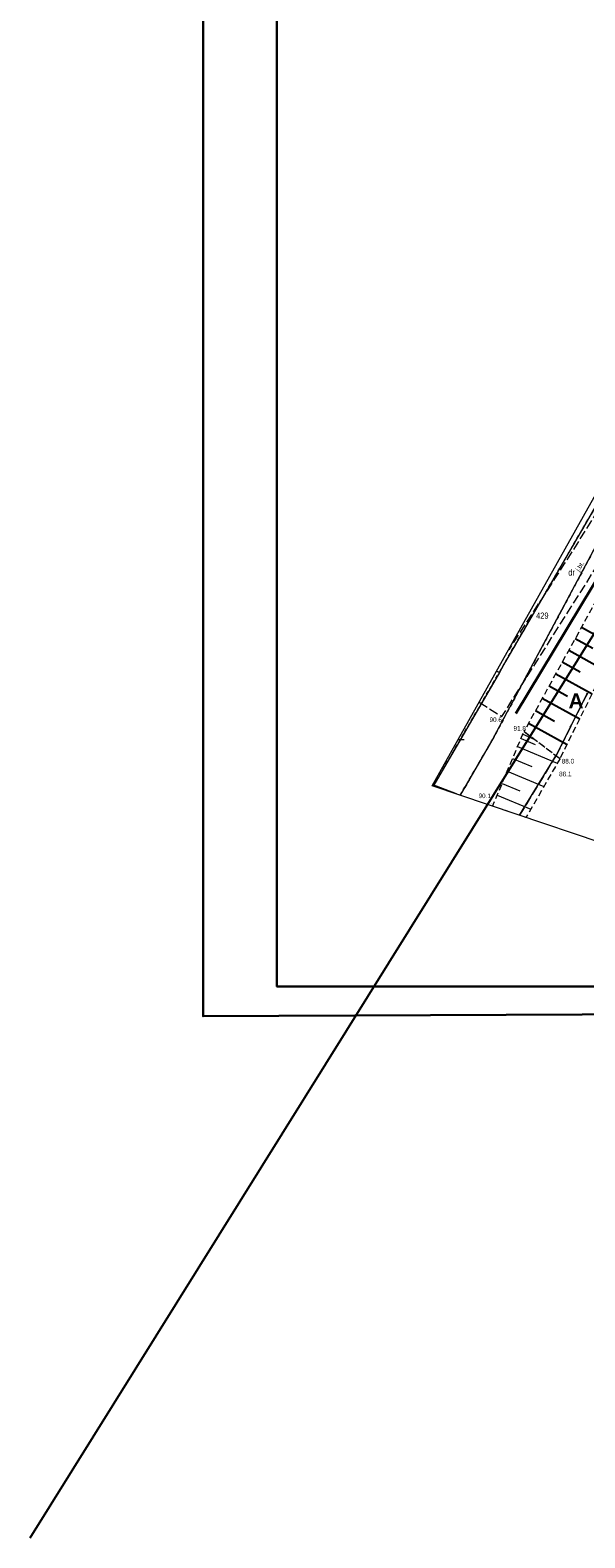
# Model space of a CAD drawing. Header units: metres. Extents: x 6539540 to 6543249, y 5894370 to 5895874.
# Tile 60 of 91: x 6542097 to 6542187, y 5894920 to 5895163. Entities that reach past the tile are written whole.
import ezdxf
from ezdxf.enums import TextEntityAlignment as Align

# ---------------------------------------------------------------- set-up
doc = ezdxf.new("R2010")
doc.units = ezdxf.units.M
for name, pattern in [('1.0_0.5', [1.5, 1, -0.5]), ('1.5_0.5', [2, 1.5, -0.5]), ('219-500', [0]), ('egkk-500', [2, 1.5, -0.5]), ('egug-500', [1, 0.5, -0.5])]:
    doc.linetypes.add(name, pattern=pattern)
for name, color, linetype in [('000 Inne (niezydentyfikowane)', 7, 'Continuous'), ('203-punkt graniczny', 7, 'Continuous'), ('210-oznaczenie konturu użytku gruntowego', 7, 'Continuous'), ('211-numer działki ewidencyjnej', 7, 'Continuous'), ('217-kontur klasyfikacyjny', 7, 'Continuous'), ('218-kontur użytku gruntowego', 7, 'Continuous'), ('219-działka ewidencyjna', 7, 'Continuous'), ('jezdnia', 7, 'Continuous'), ('jezdnia-Atr17', 7, 'Continuous'), ('ogrodzenie trwałe', 7, 'Continuous'), ('pikieta naturalna', 7, 'Continuous'), ('pikieta naturalna-Atr2', 7, 'Continuous'), ('Ramki i opis wydruku', 7, 'Continuous'), ('skarpa nieumocniona', 7, 'Continuous'), ('Wstawianie ramki sekcyjnej z opisem', 7, 'Continuous')]:
    doc.layers.add(name, color=color, linetype=linetype)
for name, color, linetype, lineweight in [('_dr opis', 7, 'Continuous', 25), ('A-OPIS', 4, 'Continuous', 20), ('D-OPIS', 4, 'Continuous', 20)]:
    doc.layers.add(name, color=color, linetype=linetype, lineweight=lineweight)
doc.styles.add('Arial Narrow', font='ARIALN.TTF')
doc.linetypes.add('902-500', pattern='A,3.75,0,[1,ksztalty.shx,S=0.5,R=0,X=0,Y=0],3.75', length=7.5)

# ---------------------------------------------------------------- blocks, each defined once
blk = doc.blocks.new('deweloper')
at = {"layer": 'A-OPIS', "insert": (6542184.23, 5895056.08), "char_height": 2.4, "width": 2468.7392, "attachment_point": 1, "style": 'Arial Narrow'}
blk.add_mtext('\\A1;\\pt9.6;{\\fArial|b1|i0|c238|p34;A}', dxfattribs=at)
blk = doc.blocks.new('203')
at = {"linetype": 'Continuous', "lineweight": 0}
h = blk.add_hatch(color=0, dxfattribs=at)
edge = h.paths.add_edge_path()
edge.add_arc((0, 0), 0.045, 0, 360)
blk = doc.blocks.new('PW01')
at = {"linetype": 'Continuous', "lineweight": 13}
h = blk.add_hatch(color=0, dxfattribs=at)
edge = h.paths.add_edge_path()
edge.add_arc((0, 0), 0.045, 0, 360)
blk = doc.blocks.new('NOWA MAPA')
at = {"layer": '000 Inne (niezydentyfikowane)', "color": 7, "linetype": 'Continuous', "lineweight": 13}
for p, q in [((39.51, 40.1), (41.78, 39.15)), ((39.8, 40.79), (41.62, 40.02)), ((38.15, 36.86), (41.23, 35.57)), ((38.96, 38.79), (45.38, 36.1)), ((37.29, 34.84), (43.21, 32.35)), ((36.46, 32.85), (39.29, 31.66)), ((35.65, 30.94), (41.07, 28.66))]:
    blk.add_line(p, q, dxfattribs=at)
at = {"layer": '000 Inne (niezydentyfikowane)', "color": 7, "linetype": 'Continuous', "lineweight": 25, "flags": 128}
for points in [[(48.27, 56.26), (51.1, 54.7)], [(49.29, 58.1), (54.86, 55.03)], [(47.24, 54.38), (52.97, 51.22)], [(46.19, 52.48), (49.09, 50.88)], [(45.13, 50.56), (51.02, 47.3)], [(42.95, 46.62), (49.01, 43.28)], [(44.05, 48.6), (47.03, 46.95)], [(41.84, 44.61), (44.92, 42.91)], [(40.72, 42.57), (46.95, 39.13)]]:
    blk.add_lwpolyline(points, dxfattribs=at)
at = {"layer": '217-kontur klasyfikacyjny', "color": 3, "linetype": 'egkk-500', "lineweight": 18, "flags": 128}
for points in [[(50.25, 47.42), (45.24, 37.44)], [(45.24, 37.44), (39.26, 27.7)]]:
    blk.add_lwpolyline(points, dxfattribs=at)
at = {"layer": '218-kontur użytku gruntowego', "color": 3, "linetype": 'egug-500', "lineweight": 18, "flags": 128}
for points in [[(59.22, 85.42), (35.17, 40.42)], [(35.17, 40.42), (59.22, 85.42)], [(36.98, 52.54), (55.14, 83.73)], [(55.14, 83.73), (36.98, 52.54)], [(36, 50.8), (36.98, 52.54)], [(36.98, 52.54), (36, 50.8)], [(25.4, 32.57), (36, 50.8)], [(36, 50.8), (25.4, 32.57)], [(35.54, 50.97), (36, 50.8)], [(36, 50.8), (35.54, 50.97)], [(45.24, 37.44), (50.25, 47.42)], [(50.25, 47.42), (45.24, 37.44)], [(35.17, 40.42), (29.67, 30.93)], [(29.67, 30.93), (35.17, 40.42)], [(39.26, 27.7), (45.24, 37.44)], [(45.24, 37.44), (39.26, 27.7)], [(25.4, 32.57), (25.24, 32.63)], [(25.24, 32.63), (25.4, 32.57)], [(29.08, 31.13), (25.4, 32.57)], [(25.4, 32.57), (29.08, 31.13)]]:
    blk.add_lwpolyline(points, dxfattribs=at)
at = {"layer": '219-działka ewidencyjna', "color": 7, "linetype": '219-500', "lineweight": 18, "flags": 128}
for points in [[(35.17, 40.42), (59.22, 85.42)], [(55.14, 83.73), (36.98, 52.54)], [(36.98, 52.54), (36, 50.8)], [(36, 50.8), (25.4, 32.57)], [(36, 50.8), (35.54, 50.97)], [(45.24, 37.44), (50.25, 47.42)], [(35.17, 40.42), (29.67, 30.93)], [(39.26, 27.7), (45.24, 37.44)], [(25.4, 32.57), (25.24, 32.63)], [(29.08, 31.13), (25.4, 32.57)]]:
    blk.add_lwpolyline(points, dxfattribs=at)
at = {"layer": 'jezdnia', "color": 7, "linetype": '1.5_0.5', "lineweight": 18, "flags": 128}
for points in [[(32.74, 45.98), (36.41, 43.66), (63.19, 85.96), (60.47, 88.38), (60.02, 86.03), (56.5, 88.29)], [(54.12, 84.05), (54.91, 81.64), (46.46, 68.28), (44.95, 65.92), (37.51, 54.46), (37.49, 54.45)]]:
    blk.add_lwpolyline(points, dxfattribs=at)
at = {"layer": 'ogrodzenie trwałe', "color": 7, "linetype": '902-500', "lineweight": 35, "flags": 128}
blk.add_lwpolyline([(38.66, 44.15), (71.8, 99.01), (76.39, 106.48), (79.31, 110.82), (87.73, 122.07), (95.05, 134.38), (103.74, 152.16), (110.15, 167.59), (111.53, 171.37), (119.52, 191.33)], dxfattribs=at)
at = {"layer": 'Ramki i opis wydruku', "color": 7, "linetype": 'Continuous', "lineweight": 13, "flags": 128}
for points in [[(0, 0.05), (204.9, 0.05), (204.9, 291.95), (0, 291.95)], [(-0.05, 0), (204.95, 0), (204.95, 264), (-0.05, 264)], [(187.14, 260.86), (190.14, 240.04), (107.02, 4.87), (25.14, 32.46), (88.95, 146.05), (120.6, 262.93)]]:
    blk.add_lwpolyline(points, close=True, dxfattribs=at)
at = {"layer": 'skarpa nieumocniona', "color": 7, "linetype": '1.0_0.5', "lineweight": 18, "flags": 128}
for points in [[(39.99, 41.25), (45.82, 36.86), (58.7, 62.75), (69.28, 82.57), (76.69, 99.32), (84.93, 113.34), (89.01, 119.8), (83.63, 114.63), (74.13, 101.21), (64.39, 84.56), (53.76, 66.2)], [(39.99, 41.25), (45.82, 36.86), (58.7, 62.75), (69.28, 82.57), (76.69, 99.32), (84.93, 113.34), (89.01, 119.8), (83.63, 114.63), (74.13, 101.21), (64.39, 84.56), (53.76, 66.2)], [(45.82, 36.86), (40.31, 27.35), (34.91, 29.17), (39.99, 41.25)], [(45.82, 36.86), (40.31, 27.35), (34.91, 29.17), (39.99, 41.25)]]:
    blk.add_lwpolyline(points, close=True, dxfattribs=at)
at = {"layer": 'Wstawianie ramki sekcyjnej z opisem', "color": 7, "linetype": 'Continuous', "lineweight": 13, "flags": 128}
blk.add_lwpolyline([(29.35, 39.96), (30.33, 39.96)], dxfattribs=at)
at = {"layer": '203-punkt graniczny', "color": 7, "linetype": 'Continuous', "lineweight": 18}
for p in [(36.98, 52.54), (36, 50.8), (35.17, 40.42), (45.24, 37.44), (25.4, 32.57)]:
    blk.add_blockref('203', p, dxfattribs=at)
at = {"layer": 'pikieta naturalna', "color": 7, "linetype": 'Continuous', "lineweight": 13}
for p in [(36.41, 43.66), (39.99, 41.25), (45.82, 36.86), (45.1, 35.27), (34.76, 29.61)]:
    blk.add_blockref('PW01', p, dxfattribs=at)
at = {"layer": '210-oznaczenie konturu użytku gruntowego', "color": 3, "linetype": 'Continuous', "lineweight": 18, "width": 0.79}
blk.add_text('dr', height=1, dxfattribs=at).set_placement((47.15, 66.45))
at = {"layer": '211-numer działki ewidencyjnej', "color": 7, "linetype": 'Continuous', "lineweight": 18, "width": 0.79}
blk.add_text('429', height=1, dxfattribs=at).set_placement((41.95, 59.47))
at = {"layer": 'jezdnia-Atr17', "color": 7, "width": 0.9}
blk.add_text('j.bt.', height=0.75, rotation=57.662, dxfattribs=at).set_placement((48.59, 67.24), align=Align.MIDDLE_LEFT)
blk.add_text('j.bt.', height=0.75, rotation=57.662, dxfattribs=at).set_placement((48.59, 67.24), align=Align.MIDDLE_LEFT)
at = {"layer": 'pikieta naturalna-Atr2', "color": 7, "width": 0.9}
for s, p in [('90.6', (34.41, 42.76)), ('88.1', (45.67, 33.99)), ('90.1', (32.63, 30.46))]:
    blk.add_text(s, height=0.75, dxfattribs=at).set_placement(p)
for s, p in [('91.8', (38.29, 42.12)), ('88.0', (46.09, 36.81))]:
    blk.add_text(s, height=0.75, dxfattribs=at).set_placement(p, align=Align.TOP_LEFT)

msp = doc.modelspace()

# ---------------------------------------------------------------- linework, layer by layer
at = {"layer": '_dr opis', "color": 1, "flags": 128}
msp.add_lwpolyline([(6542097.105, 5894919.557), (6542376.554, 5895367.244)], dxfattribs=at)
at = {"layer": 'D-OPIS', "color": 7, "lineweight": 30, "ltscale": 100}
for points in [[(6542125.096, 5895307.689), (6542125.096, 5895003.883), (6542345.82, 5895004.853), (6542345.82, 5895308.182)], [(6542137.032, 5895300.691), (6542137.032, 5895008.711), (6542341.982, 5895008.691), (6542341.982, 5895300.689)]]:
    msp.add_lwpolyline(points, close=True, dxfattribs=at)

# ---------------------------------------------------------------- block references
at = {"linetype": 'Continuous'}
msp.add_blockref('NOWA MAPA', (6542137.032, 5895008.691), dxfattribs=at)
msp.add_blockref('deweloper', (0, 0))

doc.saveas('drawing.dxf')
